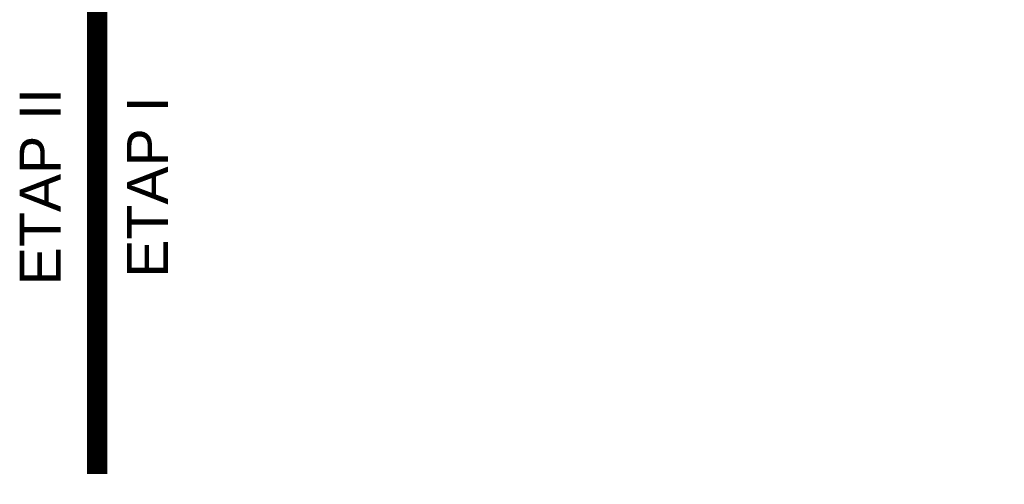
# Model space of a CAD drawing. Header units: centimetres. Extents: x -228435 to 46820, y -89367 to 152985.
# Tile 6 of 252: x -72437 to -62818, y -5790 to -1255. Entities that reach past the tile are written whole.
import ezdxf

# ---------------------------------------------------------------- set-up
doc = ezdxf.new("R2010")
doc.units = ezdxf.units.CM
doc.header["$LTSCALE"] = 50
doc.linetypes.add('Kondygnacja  -0_5$0$DIVIDE', pattern=[31.75, 12.7, -6.35, 0, -6.35, 0, -6.35])
doc.layers.add('Kondygnacja  -0_5$0$ARCH_ETAPOWANIE', color=8, linetype='Kondygnacja  -0_5$0$DIVIDE')
doc.styles.add('Kondygnacja  -0_5$0$Arial', font='ARIAL.TTF')

msp = doc.modelspace()

# ---------------------------------------------------------------- linework, layer by layer
at = {"layer": 'Kondygnacja  -0_5$0$ARCH_ETAPOWANIE', "ltscale": 10, "const_width": 200, "elevation": 3000}
msp.add_lwpolyline([(-71680, -5690), (-71680, 9430), (-65010, 9430), (-65010, 10860), (-63050, 10860), (-62990, 77200), (-59020, 77200), (-59020, 89588.736), (-59420, 89588.736), (-59420.034, 102625.822), (-71890, 102620.19), (-71890, 102620.19), (-32748.04, 102637.868)], dxfattribs=at)

# ---------------------------------------------------------------- texts
at = {"layer": 'Kondygnacja  -0_5$0$ARCH_ETAPOWANIE', "ltscale": 10, "char_height": 400, "width": 2796.22902, "attachment_point": 1, "rotation": 90, "style": 'Kondygnacja  -0_5$0$Arial'}
for s, insert in [('ETAP II', (-72436.96, -3847.086)), ('ETAP I', (-71388.563, -3774.137))]:
    msp.add_mtext(s, dxfattribs=dict(at, insert=insert))

doc.saveas('drawing.dxf')
